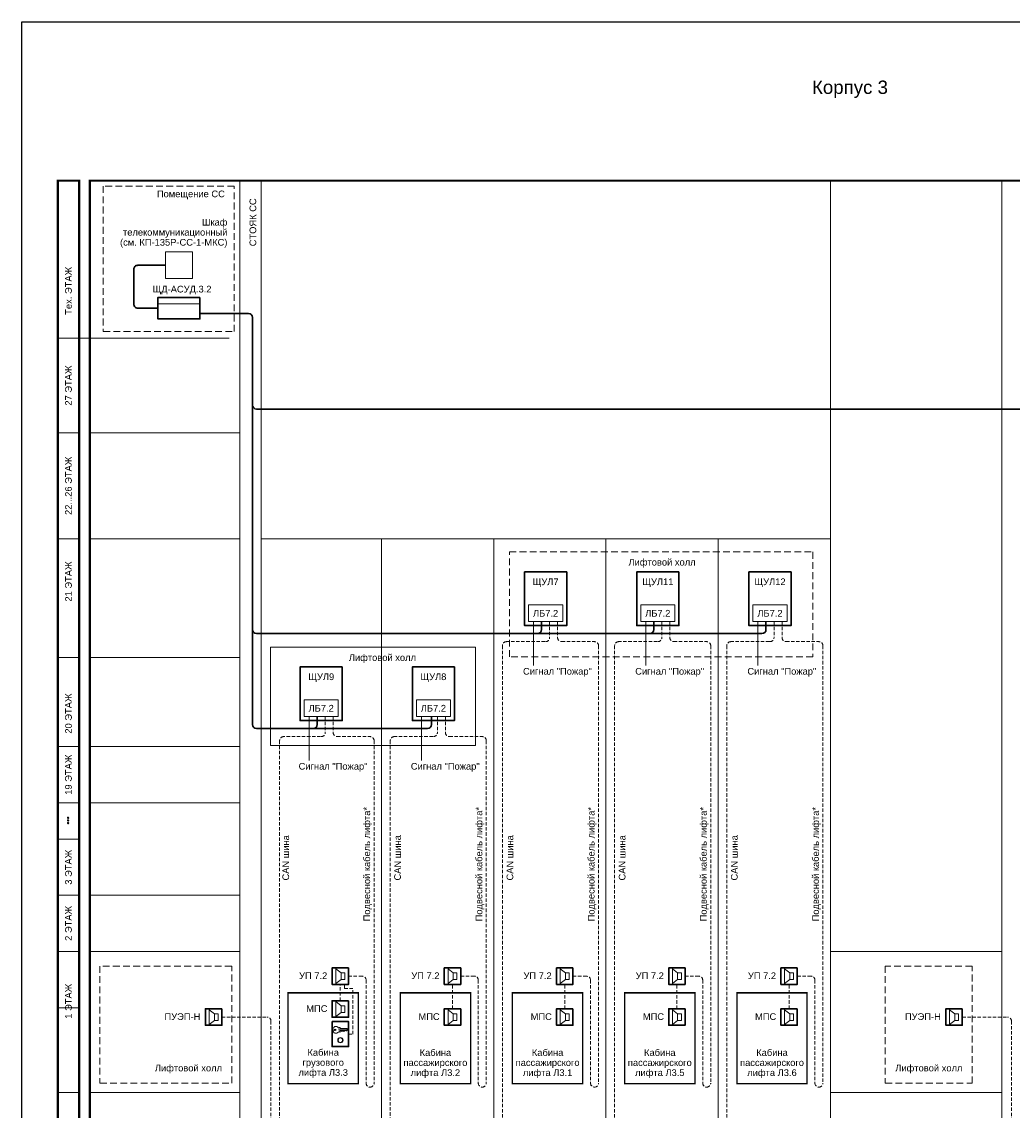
# Model space of a CAD drawing. Header units: millimetres. Extents: x 0 to 2625, y -889 to 841.
# Tile 6 of 24: x 915 to 1285, y -500 to -93. Entities that reach past the tile are written whole.
import ezdxf
from ezdxf.enums import TextEntityAlignment as Align

# ---------------------------------------------------------------- set-up
doc = ezdxf.new("R2010")
doc.units = ezdxf.units.MM
doc.linetypes.add('штриховая', pattern=[19.05, 12.7, -6.35])
doc.layers.get('0').update_dxf_attribs({"lineweight": 15})
doc.layers.add('UNPLOTTED', color=2, linetype='Continuous', plot=False)
doc.styles.add('CP.Text', font='arial.ttf')

# ---------------------------------------------------------------- blocks, each defined once
blk = doc.blocks.new('*U1')
at = {"color": 0}
blk.add_lwpolyline([(0, 584), (0, 0), (-816, 0), (-816, 584)], close=True, dxfattribs=at)

msp = doc.modelspace()

# ---------------------------------------------------------------- hatches: boundary and pattern name
h = msp.add_hatch()
h.set_pattern_fill('LINE', color=256, scale=0.0125, angle=225)
h.set_pattern_definition([(225, (1026.23467, 546.46065), (0.0280633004, -0.0280633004), [])])
h.paths.add_polyline_path([(931.92, -390.66, 1), (931.92, -391.16, 1)])
h = msp.add_hatch()
h.set_pattern_fill('LINE', color=256, scale=0.0125, angle=225)
h.set_pattern_definition([(225, (1026.23467, 545.46065), (0.0280633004, -0.0280633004), [])])
h.paths.add_polyline_path([(931.92, -391.66, 1), (931.92, -392.16, 1)])
h = msp.add_hatch()
h.set_pattern_fill('LINE', color=256, scale=0.0125, angle=225)
h.set_pattern_definition([(225, (1026.23467, 544.46065), (0.0280633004, -0.0280633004), [])])
h.paths.add_polyline_path([(931.92, -392.66, 1), (931.92, -393.16, 1)])

# ---------------------------------------------------------------- linework, layer by layer
at = {"color": 251, "linetype": 'ByBlock', "lineweight": 30, "ltscale": 3, "true_color": 0x636466}
for p, q in [((1466.58, -152.5), (940.11, -152.5)), ((940.11, -152.5), (940.11, -573))]:
    msp.add_line(p, q, dxfattribs=at)
at = {"color": 251, "linetype": 'ByBlock', "lineweight": 5, "ltscale": 3, "true_color": 0x636466}
msp.add_line((1217.29, -573), (1217.29, -152.5), dxfattribs=at)
msp.add_line((965.55, -198.63), (981.32, -198.63))
at = {"color": 1, "lineweight": 30}
for p, q in [((981.32, -202.18), (999.48, -202.18)), ((1000.98, -203.68), (1000.98, -356.04)), ((1440.99, -238), (1002.48, -238)), ((1109.2, -317.51), (1109.2, -320.51)), ((1151.2, -317.51), (1151.2, -320.51)), ((1193.2, -317.51), (1193.2, -320.51)), ((1191.7, -322), (1002.48, -322)), ((1025.2, -353.04), (1025.2, -356.04)), ((1067.98, -353.04), (1067.98, -356.04)), ((1066.48, -357.54), (1002.48, -357.54))]:
    msp.add_line(p, q, dxfattribs=at)
at = {"color": 5, "ltscale": 0.1}
for p, q in [((1106.2, -317.51), (1106.2, -333.95)), ((1148.2, -317.51), (1148.2, -333.95)), ((1190.2, -317.51), (1190.2, -333.95)), ((1022.2, -353.04), (1022.2, -369.49)), ((1064.2, -353.04), (1064.2, -369.49))]:
    msp.add_line(p, q, dxfattribs=at)
at = {"color": 4, "linetype": 'штриховая', "ltscale": 0.1}
for p, q in [((1112.2, -317.51), (1112.2, -323.51)), ((1154.2, -317.51), (1154.2, -323.51)), ((1196.2, -317.51), (1196.2, -323.51)), ((1110.46, -325.01), (1096.05, -325.01)), ((1152.46, -325.01), (1138.05, -325.01)), ((1194.46, -325.01), (1180.05, -325.01)), ((1094.55, -326.51), (1094.55, -535.26)), ((1136.55, -326.51), (1136.55, -535.26)), ((1178.55, -326.51), (1178.55, -535.26)), ((1028.2, -353.04), (1028.2, -359.04)), ((1070.2, -353.04), (1070.2, -359.04)), ((1011.14, -362.04), (1011.14, -538.26)), ((1026.46, -360.54), (1012.64, -360.54)), ((1052.55, -362.04), (1052.55, -535.26)), ((1068.46, -360.54), (1054.05, -360.54)), ((1033.85, -459.36), (1033.85, -453.25)), ((1035.47, -454.72), (1035.47, -453.25)), ((1038.58, -454.72), (1035.47, -454.72)), ((1038.58, -471.85), (1038.58, -454.72)), ((1075.85, -462.36), (1075.85, -453.25)), ((1117.85, -462.36), (1117.85, -453.25)), ((1159.85, -462.36), (1159.85, -453.25)), ((1201.85, -462.36), (1201.85, -453.25)), ((989.52, -465.45), (1006.4, -465.45)), ((1007.9, -466.95), (1007.9, -541.26)), ((1266.69, -465.45), (1283.58, -465.45)), ((1285.08, -466.95), (1285.08, -541.26)), ((1036.92, -471.85), (1038.58, -471.85))]:
    msp.add_line(p, q, dxfattribs=at)
at = {"color": 30, "linetype": 'штриховая', "ltscale": 0.1, "true_color": 0xf26722}
for p, q in [((1115.2, -317.51), (1115.2, -323.51)), ((1157.2, -317.51), (1157.2, -323.51)), ((1199.2, -317.51), (1199.2, -323.51)), ((1116.7, -325.01), (1129.01, -325.01)), ((1158.7, -325.01), (1171.01, -325.01)), ((1200.7, -325.01), (1213.01, -325.01)), ((1130.51, -326.51), (1130.51, -490.17)), ((1172.51, -326.51), (1172.51, -490.17)), ((1214.51, -326.51), (1214.51, -490.17)), ((1031.2, -353.04), (1031.2, -359.04)), ((1073.2, -353.04), (1073.2, -359.04)), ((1032.7, -360.54), (1045.01, -360.54)), ((1046.51, -362.04), (1046.51, -490.17)), ((1074.7, -360.54), (1087.01, -360.54)), ((1088.51, -362.04), (1088.51, -490.17)), ((1036.92, -450.16), (1042.01, -450.16)), ((1043.51, -451.66), (1043.51, -490.17)), ((1078.92, -450.16), (1084.01, -450.16)), ((1085.51, -451.66), (1085.51, -490.17)), ((1120.92, -450.16), (1126.01, -450.16)), ((1127.51, -451.66), (1127.51, -490.17)), ((1162.92, -450.16), (1168.01, -450.16)), ((1169.51, -451.66), (1169.51, -490.17)), ((1204.92, -450.16), (1210.01, -450.16)), ((1211.51, -451.66), (1211.51, -490.17))]:
    msp.add_line(p, q, dxfattribs=at)
at = {"color": 251, "true_color": 0x636466, "const_width": 0.8}
msp.add_lwpolyline([(928.11, -152.5), (936.11, -152.5), (936.11, -573), (928.11, -573)], close=True, dxfattribs=at)
at = {"color": 251, "linetype": 'ByBlock', "lineweight": 5, "ltscale": 3, "true_color": 0x636466}
for points in [[(928.11, -211.45), (936.11, -211.45), (936.11, -152.5), (928.11, -152.5)], [(928.11, -246.9), (936.11, -246.9), (936.11, -211.45), (928.11, -211.45)], [(928.11, -286.48), (936.11, -286.48), (936.11, -246.9), (928.11, -246.9)], [(928.11, -330.9), (936.11, -330.9), (936.11, -286.48), (928.11, -286.48)], [(928.11, -364.28), (936.11, -364.28), (936.11, -330.9), (928.11, -330.9)], [(928.11, -385.28), (936.11, -385.28), (936.11, -364.28), (928.11, -364.28)], [(928.11, -419.9), (936.11, -419.9), (936.11, -398.9), (928.11, -398.9)], [(928.11, -440.9), (936.11, -440.9), (936.11, -419.9), (928.11, -419.9)], [(928.11, -493.71), (936.11, -493.71), (936.11, -440.9), (928.11, -440.9)], [(928.11, -573), (936.11, -573), (936.11, -461.96), (928.11, -461.96)]]:
    msp.add_lwpolyline(points, close=True, dxfattribs=at)
at = {"color": 251, "linetype": 'ByBlock', "lineweight": 30, "ltscale": 3, "true_color": 0x636466, "const_width": 0.8}
msp.add_lwpolyline([(1182.57, -573), (1466.58, -573), (1466.58, -152.5), (940.11, -152.5), (940.11, -573), (996.29, -573)], dxfattribs=at)
at = {"linetype": 'штриховая', "ltscale": 0.2}
for points in [[(994.11, -154.6), (945.1, -154.6), (945.1, -208.98), (994.11, -208.98)], [(1097.14, -291.42), (1210.79, -291.42), (1210.79, -330.68), (1097.14, -330.68)], [(993.2, -446.37), (943.89, -446.37), (943.89, -490.24), (993.2, -490.24)], [(1270.38, -446.37), (1237.85, -446.37), (1237.85, -490.24), (1270.38, -490.24)]]:
    msp.add_lwpolyline(points, close=True, dxfattribs=at)
at = {"color": 251, "linetype": 'ByBlock', "lineweight": 5, "ltscale": 3, "true_color": 0x636466}
for points in [[(996.29, -152.5), (996.29, -573)], [(1004.25, -152.5), (1004.25, -573)], [(1281.43, -152.5), (1281.43, -573)], [(936.11, -211.45), (992.29, -211.45)], [(940.11, -246.9), (996.29, -246.9)], [(940.11, -246.9), (996.29, -246.9)], [(1217.29, -267.9), (1217.29, -552)], [(1217.29, -267.9), (1217.29, -552)], [(940.11, -286.48), (996.29, -286.48)], [(1004.25, -286.48), (1217.29, -286.48)], [(1049.29, -286.48), (1049.29, -573)], [(1091.29, -286.48), (1091.29, -573)], [(1091.29, -286.48), (1091.29, -573)], [(1091.29, -286.48), (1091.29, -573)], [(1133.29, -286.48), (1133.29, -573)], [(1133.29, -286.48), (1133.29, -573)], [(1175.29, -286.48), (1175.29, -552)], [(1175.29, -286.48), (1175.29, -552)], [(1175.29, -286.48), (1175.29, -552)], [(1175.29, -286.48), (1175.29, -573)], [(940.11, -330.9), (996.29, -330.9)], [(940.11, -330.9), (996.29, -330.9)], [(940.11, -364.28), (996.29, -364.28)], [(940.11, -364.28), (996.29, -364.28)], [(940.11, -385.28), (996.29, -385.28)], [(940.11, -419.9), (996.29, -419.9)], [(940.11, -440.9), (996.29, -440.9)], [(1217.29, -440.9), (1281.43, -440.9)], [(940.11, -493.71), (996.29, -493.71)], [(1217.29, -493.71), (1281.43, -493.71)]]:
    msp.add_lwpolyline(points, dxfattribs=at)
at = {"color": 6}
msp.add_lwpolyline([(968.46, -189.19), (978.46, -189.19), (978.46, -179.19), (968.46, -179.19)], close=True, dxfattribs=at)
at = {"color": 1, "lineweight": 30}
msp.add_lwpolyline([(965.55, -200.22), (958.05, -200.22, -0.414214), (956.55, -198.72), (956.55, -185.69, -0.414214), (958.05, -184.19), (968.46, -184.19)], format="xyb", dxfattribs=at)
at = {"lineweight": 30}
for points in [[(981.32, -196.18), (981.32, -204.26), (965.55, -204.26), (965.55, -196.18)], [(1118.59, -298.93), (1118.59, -319.01), (1102.82, -319.01), (1102.82, -298.93)], [(1160.59, -298.93), (1160.59, -319.01), (1144.82, -319.01), (1144.82, -298.93)], [(1202.59, -298.93), (1202.59, -319.01), (1186.82, -319.01), (1186.82, -298.93)], [(1034.59, -334.46), (1034.59, -354.54), (1018.82, -354.54), (1018.82, -334.46)], [(1076.59, -334.46), (1076.59, -354.54), (1060.82, -354.54), (1060.82, -334.46)], [(1036.92, -447.07), (1036.92, -453.25), (1030.78, -453.25), (1030.78, -447.07)], [(1078.92, -447.07), (1078.92, -453.25), (1072.78, -453.25), (1072.78, -447.07)], [(1120.92, -447.07), (1120.92, -453.25), (1114.78, -453.25), (1114.78, -447.07)], [(1162.92, -447.07), (1162.92, -453.25), (1156.78, -453.25), (1156.78, -447.07)], [(1204.92, -447.07), (1204.92, -453.25), (1198.78, -453.25), (1198.78, -447.07)], [(1036.92, -459.36), (1036.92, -465.54), (1030.78, -465.54), (1030.78, -459.36)], [(989.52, -462.36), (989.52, -468.54), (983.38, -468.54), (983.38, -462.36)], [(1078.92, -462.36), (1078.92, -468.54), (1072.78, -468.54), (1072.78, -462.36)], [(1120.92, -462.36), (1120.92, -468.54), (1114.78, -468.54), (1114.78, -462.36)], [(1162.92, -462.36), (1162.92, -468.54), (1156.78, -468.54), (1156.78, -462.36)], [(1204.92, -462.36), (1204.92, -468.54), (1198.78, -468.54), (1198.78, -462.36)], [(1266.69, -462.36), (1266.69, -468.54), (1260.56, -468.54), (1260.56, -462.36)], [(1030.78, -467.15), (1036.92, -467.15), (1036.92, -476.54), (1030.78, -476.54)]]:
    msp.add_lwpolyline(points, close=True, dxfattribs=at)
for points in [[(1104.32, -317.51), (1117.09, -317.51), (1117.09, -311.29), (1104.32, -311.29)], [(1146.32, -317.51), (1159.09, -317.51), (1159.09, -311.29), (1146.32, -311.29)], [(1188.32, -317.51), (1201.09, -317.51), (1201.09, -311.29), (1188.32, -311.29)], [(1007.67, -327.12), (1084.4, -327.12), (1084.4, -363.89), (1007.67, -363.89)], [(1020.32, -353.04), (1033.09, -353.04), (1033.09, -346.82), (1020.32, -346.82)], [(1062.32, -353.04), (1075.09, -353.04), (1075.09, -346.82), (1062.32, -346.82)]]:
    msp.add_lwpolyline(points, close=True)
at = {"lineweight": 18}
for points in [[(1030.78, -453.25), (1030.78, -447.07), (1036.92, -447.07), (1036.92, -453.25)], [(1032.18, -452.91), (1032.18, -447.41), (1034.13, -448.93), (1034.13, -451.43)], [(1072.78, -453.25), (1072.78, -447.07), (1078.92, -447.07), (1078.92, -453.25)], [(1074.18, -452.91), (1074.18, -447.41), (1076.13, -448.93), (1076.13, -451.43)], [(1114.78, -453.25), (1114.78, -447.07), (1120.92, -447.07), (1120.92, -453.25)], [(1116.18, -452.91), (1116.18, -447.41), (1118.13, -448.93), (1118.13, -451.43)], [(1156.78, -453.25), (1156.78, -447.07), (1162.92, -447.07), (1162.92, -453.25)], [(1158.18, -452.91), (1158.18, -447.41), (1160.13, -448.93), (1160.13, -451.43)], [(1198.78, -453.25), (1198.78, -447.07), (1204.92, -447.07), (1204.92, -453.25)], [(1200.18, -452.91), (1200.18, -447.41), (1202.13, -448.93), (1202.13, -451.43)], [(1035.53, -448.93), (1035.53, -451.43), (1034.13, -451.43), (1034.13, -448.93)], [(1077.53, -448.93), (1077.53, -451.43), (1076.13, -451.43), (1076.13, -448.93)], [(1119.53, -448.93), (1119.53, -451.43), (1118.13, -451.43), (1118.13, -448.93)], [(1161.53, -448.93), (1161.53, -451.43), (1160.13, -451.43), (1160.13, -448.93)], [(1203.53, -448.93), (1203.53, -451.43), (1202.13, -451.43), (1202.13, -448.93)], [(1030.78, -465.54), (1030.78, -459.36), (1036.92, -459.36), (1036.92, -465.54)], [(1032.18, -465.2), (1032.18, -459.7), (1034.13, -461.22), (1034.13, -463.72)], [(983.38, -468.54), (983.38, -462.36), (989.52, -462.36), (989.52, -468.54)], [(984.78, -468.2), (984.78, -462.7), (986.73, -464.22), (986.73, -466.72)], [(988.12, -464.22), (988.12, -466.72), (986.73, -466.72), (986.73, -464.22)], [(1035.53, -461.22), (1035.53, -463.72), (1034.13, -463.72), (1034.13, -461.22)], [(1072.78, -468.54), (1072.78, -462.36), (1078.92, -462.36), (1078.92, -468.54)], [(1074.18, -468.2), (1074.18, -462.7), (1076.13, -464.22), (1076.13, -466.72)], [(1077.53, -464.22), (1077.53, -466.72), (1076.13, -466.72), (1076.13, -464.22)], [(1114.78, -468.54), (1114.78, -462.36), (1120.92, -462.36), (1120.92, -468.54)], [(1116.18, -468.2), (1116.18, -462.7), (1118.13, -464.22), (1118.13, -466.72)], [(1119.53, -464.22), (1119.53, -466.72), (1118.13, -466.72), (1118.13, -464.22)], [(1156.78, -468.54), (1156.78, -462.36), (1162.92, -462.36), (1162.92, -468.54)], [(1158.18, -468.2), (1158.18, -462.7), (1160.13, -464.22), (1160.13, -466.72)], [(1161.53, -464.22), (1161.53, -466.72), (1160.13, -466.72), (1160.13, -464.22)], [(1198.78, -468.54), (1198.78, -462.36), (1204.92, -462.36), (1204.92, -468.54)], [(1200.18, -468.2), (1200.18, -462.7), (1202.13, -464.22), (1202.13, -466.72)], [(1203.53, -464.22), (1203.53, -466.72), (1202.13, -466.72), (1202.13, -464.22)], [(1260.56, -468.54), (1260.56, -462.36), (1266.69, -462.36), (1266.69, -468.54)], [(1261.95, -468.2), (1261.95, -462.7), (1263.9, -464.22), (1263.9, -466.72)], [(1265.3, -464.22), (1265.3, -466.72), (1263.9, -466.72), (1263.9, -464.22)], [(1036.92, -476.54), (1030.78, -476.54), (1030.78, -467.15), (1036.92, -467.15)]]:
    msp.add_lwpolyline(points, close=True, dxfattribs=at)
at = {"const_width": 0.5}
for points in [[(1014.29, -490.4), (1040.61, -490.4), (1040.61, -456.4), (1014.29, -456.4)], [(1056.29, -490.4), (1082.61, -490.4), (1082.61, -456.4), (1056.29, -456.4)], [(1098.29, -490.4), (1124.61, -490.4), (1124.61, -456.4), (1098.29, -456.4)], [(1140.29, -490.4), (1166.61, -490.4), (1166.61, -456.4), (1140.29, -456.4)], [(1182.29, -490.4), (1208.61, -490.4), (1208.61, -456.4), (1182.29, -456.4)]]:
    msp.add_lwpolyline(points, close=True, dxfattribs=at)
at = {"lineweight": 18}
for points in [[(1036.46, -470.36), (1033.49, -470.36), (1033.16, -470.24), (1036.63, -470.24)], [(1033.28, -469.64), (1033.58, -469.43), (1033.71, -469.43), (1033.79, -469.48), (1033.79, -469.77), (1036.29, -469.77), (1036.71, -470.07), (1036.71, -470.15), (1036.16, -470.66), (1035.86, -470.66), (1035.65, -470.45), (1035.31, -470.79), (1035.27, -470.79)], [(1035.19, -470.79), (1035.1, -470.79), (1034.76, -470.49), (1034.43, -470.83), (1034.17, -470.58), (1033.79, -470.58), (1033.79, -471.04), (1033.71, -471.08), (1033.28, -470.87)]]:
    msp.add_lwpolyline(points, dxfattribs=at)
at = {"lineweight": 25}
msp.add_lwpolyline([(1035.19, -470.79), (1035.23, -470.7), (1035.27, -470.79)], dxfattribs=at)
for centre in [(931.92, -390.91), (931.92, -391.91), (931.92, -392.91)]:
    msp.add_circle(centre, 0.25)
msp.add_circle((1031.91, -470.26), 0.275, dxfattribs=at)
at = {"lineweight": 18}
for radius in [0.995, 0.825]:
    msp.add_circle((1033.9, -474.11), radius, dxfattribs=at)
at = {"color": 1, "lineweight": 30}
for centre, start, end in [((999.48, -203.68), 0, 90), ((1002.48, -236.5), 180, 270), ((1002.48, -320.5), 180, 270), ((1107.7, -320.5), 270, 0), ((1149.7, -320.5), 270, 0), ((1191.7, -320.5), 270, 0), ((1002.48, -356.04), 180, 270), ((1023.7, -356.04), 270, 0), ((1066.48, -356.04), 270, 0)]:
    msp.add_arc(centre, 1.5, start, end, dxfattribs=at)
at = {"color": 4, "linetype": 'штриховая', "ltscale": 0.1}
for centre, start, end in [((1096.05, -326.51), 90, 180), ((1110.7, -323.51), 270, 0), ((1138.05, -326.51), 90, 180), ((1152.7, -323.51), 270, 0), ((1180.05, -326.51), 90, 180), ((1194.7, -323.51), 270, 0), ((1012.64, -362.04), 90, 180), ((1026.7, -359.04), 270, 0), ((1054.05, -362.04), 90, 180), ((1068.7, -359.04), 270, 0), ((1006.4, -466.95), 0, 90), ((1283.58, -466.95), 0, 90)]:
    msp.add_arc(centre, 1.5, start, end, dxfattribs=at)
at = {"color": 30, "linetype": 'штриховая', "ltscale": 0.1, "true_color": 0xf26722}
for centre, start, end in [((1116.7, -323.51), 180, 270), ((1129.01, -326.51), 0, 90), ((1158.7, -323.51), 180, 270), ((1171.01, -326.51), 0, 90), ((1200.7, -323.51), 180, 270), ((1213.01, -326.51), 0, 90), ((1032.7, -359.04), 180, 270), ((1045.01, -362.04), 0, 90), ((1074.7, -359.04), 180, 270), ((1087.01, -362.04), 0, 90), ((1042.01, -451.66), 0, 90), ((1084.01, -451.66), 0, 90), ((1126.01, -451.66), 0, 90), ((1168.01, -451.66), 0, 90), ((1210.01, -451.66), 0, 90), ((1045.01, -490.17), 180, 270), ((1045.01, -490.17), 270, 0), ((1087.01, -490.17), 180, 270), ((1087.01, -490.17), 270, 0), ((1129.01, -490.17), 180, 270), ((1129.01, -490.17), 270, 0), ((1171.01, -490.17), 180, 270), ((1171.01, -490.17), 270, 0), ((1213.01, -490.17), 180, 270), ((1213.01, -490.17), 270, 0)]:
    msp.add_arc(centre, 1.5, start, end, dxfattribs=at)
at = {"lineweight": 18}
for points, knots in [([(1031.08, -470.26), (1031.08, -470.08), (1031.11, -469.9), (1031.25, -469.57), (1031.34, -469.43), (1031.53, -469.23), (1031.61, -469.17), (1031.78, -469.07), (1031.87, -469.03), (1031.96, -469.01)], [0, 0, 0, 0, 0.547336, 0.547336, 1.063434, 1.063434, 1.361474, 1.361474, 1.660846, 1.660846, 1.660846, 1.660846]), ([(1031.97, -471.51), (1031.84, -471.48), (1031.71, -471.42), (1031.48, -471.24), (1031.38, -471.13), (1031.23, -470.9), (1031.17, -470.78), (1031.1, -470.53), (1031.08, -470.4), (1031.08, -470.26)], [0, 0, 0, 0, 0.417934, 0.417934, 0.875269, 0.875269, 1.256039, 1.256039, 1.653364, 1.653364, 1.653364, 1.653364]), ([(1031.96, -469.01), (1032.1, -468.97), (1032.23, -468.96), (1032.51, -468.99), (1032.64, -469.03), (1032.87, -469.16), (1032.97, -469.24), (1033.14, -469.43), (1033.22, -469.54), (1033.28, -469.66)], [0, 0, 0, 0, 0.41198, 0.41198, 0.823657, 0.823657, 1.201793, 1.201793, 1.602028, 1.602028, 1.602028, 1.602028]), ([(1033.28, -470.85), (1033.21, -471), (1033.11, -471.14), (1032.87, -471.36), (1032.74, -471.44), (1032.5, -471.52), (1032.4, -471.54), (1032.19, -471.55), (1032.08, -471.54), (1031.97, -471.51)], [0, 0, 0, 0, 0.510094, 0.510094, 0.964236, 0.964236, 1.282131, 1.282131, 1.607848, 1.607848, 1.607848, 1.607848])]:
    msp.add_open_spline(points, degree=3, knots=knots, dxfattribs=at)

# ---------------------------------------------------------------- block references
at = {"layer": 'UNPLOTTED'}
msp.add_blockref('*U1', (1730.61, -677.08), dxfattribs=at)

# ---------------------------------------------------------------- texts
at = {"style": 'CP.Text'}
msp.add_text('ЩД-АСУД.3.2', height=2.5, dxfattribs=at).set_placement((974.6, -194.36), align=Align.CENTER)
at = {"line_spacing_factor": 0.9, "style": 'CP.Text'}
for s, insert, char_height, width, attachment_point in [('Корпус 3', (1224.64, -118.33), 5, 76.4603, 5), ('Помещение СС', (977.91, -157.84), 2.5, 32.4033, 5), ('\\pxt12;Шкаф телекоммуникационный\\P(см. КП-135Р-СС-1-МКС)', (991.6, -172.21), 2.5, 45.7962, 6), ('Лифтовой холл', (1154.29, -295.65), 2.5, 32.4033, 5), ('ЩУЛ12', (1194.7, -302.97), 2.5, 15.77, 5), ('ЩУЛ7', (1110.7, -302.97), 2.5, 15.77, 5), ('ЩУЛ11', (1152.7, -302.97), 2.5, 15.77, 5), ('ЛБ7.2', (1110.7, -314.4), 2.5, 12.77, 5), ('ЛБ7.2', (1152.7, -314.4), 2.5, 12.77, 5), ('ЛБ7.2', (1194.7, -314.4), 2.5, 12.77, 5), ('Лифтовой холл', (1049.61, -331.34), 2.5, 32.4033, 5), ('ЩУЛ9', (1026.7, -338.5), 2.5, 15.77, 5), ('ЩУЛ8', (1068.7, -338.5), 2.5, 15.77, 5), ('Сигнал "Пожар"', (1115.13, -336.47), 2.5, 32.4033, 5), ('Сигнал "Пожар"', (1157.13, -336.47), 2.5, 32.4033, 5), ('Сигнал "Пожар"', (1199.13, -336.47), 2.5, 32.4033, 5), ('ЛБ7.2', (1026.7, -349.93), 2.5, 12.77, 5), ('ЛБ7.2', (1068.7, -349.93), 2.5, 12.77, 5), ('Сигнал "Пожар"', (1031.13, -372.01), 2.5, 32.4033, 5), ('Сигнал "Пожар"', (1073.13, -372.01), 2.5, 32.4033, 5), ('УП 7.2', (1023.69, -450.02), 2.5, 18, 5), ('УП 7.2', (1065.69, -450.02), 2.5, 18, 5), ('УП 7.2', (1107.69, -450.02), 2.5, 18, 5), ('УП 7.2', (1149.69, -450.02), 2.5, 18, 5), ('УП 7.2', (1191.69, -450.02), 2.5, 18, 5), ('ПУЭП-Н', (974.75, -465.31), 2.5, 18, 5), ('МПС', (1025.07, -462.31), 2.5, 18, 5), ('МПС', (1067.07, -465.31), 2.5, 18, 5), ('МПС', (1109.07, -465.31), 2.5, 18, 5), ('МПС', (1151.07, -465.31), 2.5, 18, 5), ('МПС', (1193.07, -465.31), 2.5, 18, 5), ('ПУЭП-Н', (1251.93, -465.31), 2.5, 18, 5), ('Кабина\\Pгрузового\\Pлифта Л3.3', (1027.45, -482.83), 2.5, 26.3197, 5), ('Кабина\\Pпассажирского\\Pлифта Л3.2', (1069.45, -482.89), 2.5, 26.3197, 5), ('Кабина\\Pпассажирского\\Pлифта Л3.1', (1111.45, -482.89), 2.5, 26.3197, 5), ('Кабина\\Pпассажирского\\Pлифта Л3.5', (1153.45, -482.89), 2.5, 26.3197, 5), ('Кабина\\Pпассажирского\\Pлифта Л3.6', (1195.45, -482.89), 2.5, 26.3197, 5), ('Лифтовой холл', (977, -484.92), 2.5, 32.4033, 5), ('Лифтовой холл', (1254.17, -484.92), 2.5, 32.4033, 5)]:
    msp.add_mtext(s, dxfattribs=dict(at, insert=insert, char_height=char_height, width=width, attachment_point=attachment_point))
at = {"char_height": 2.5, "attachment_point": 5, "rotation": 90, "style": 'CP.Text'}
for s, insert, width in [('СТОЯК СС', (1001.14, -168.11), 21), ('Тех. ЭТАЖ', (932.11, -193.73), 35.4466), ('27 ЭТАЖ', (932.11, -229.18), 35.4466), ('22...26 ЭТАЖ', (932.11, -266.69), 39.5845), ('21 ЭТАЖ', (932.11, -302.5), 56.7935), ('20 ЭТАЖ', (932.11, -351.9), 42), ('19 ЭТАЖ', (932.11, -374.78), 21), ('3 ЭТАЖ', (932.11, -409.4), 21), ('2 ЭТАЖ', (932.11, -430.4), 21), ('1 ЭТАЖ', (932.11, -459.54), 68.3311)]:
    msp.add_mtext(s, dxfattribs=dict(at, insert=insert, width=width))
at = {"char_height": 2.5, "width": 50.0261, "attachment_point": 5, "rotation": 90, "line_spacing_factor": 0.9, "style": 'CP.Text'}
for s, insert in [('Подвесной кабель лифта*', (1044.14, -408.27)), ('Подвесной кабель лифта*', (1086.14, -408.27)), ('Подвесной кабель лифта*', (1128.14, -408.27)), ('Подвесной кабель лифта*', (1170.14, -408.27)), ('Подвесной кабель лифта*', (1212.14, -408.27)), ('CAN шина', (1013.45, -405.89)), ('CAN шина', (1055.29, -405.89)), ('CAN шина', (1097.36, -405.89)), ('CAN шина', (1139.36, -405.89)), ('CAN шина', (1181.36, -405.89))]:
    msp.add_mtext(s, dxfattribs=dict(at, insert=insert))

doc.saveas('drawing.dxf')
